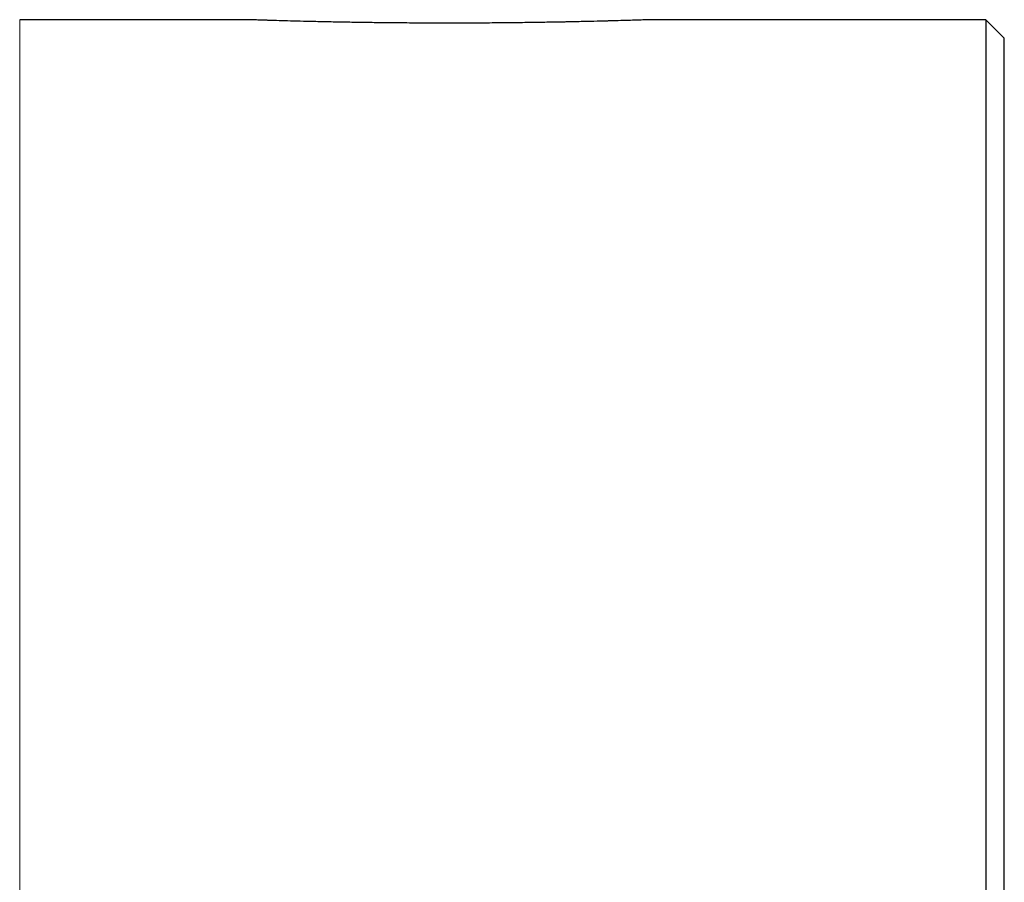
# Model space of a CAD drawing. Header units: inches. Extents: x 0 to 17820, y -10 to 12600.
# Tile 76 of 256: x 6507 to 6613, y 4867 to 4961. Entities that reach past the tile are written whole.
import ezdxf

# ---------------------------------------------------------------- set-up
doc = ezdxf.new("R2010")
doc.units = ezdxf.units.IN
doc.layers.add('1', color=7, linetype='Continuous', true_color=0xffffff)

msp = doc.modelspace()

# ---------------------------------------------------------------- linework, layer by layer
at = {"layer": '1', "color": 2, "linetype": 'Continuous', "lineweight": 25}
for p, q in [((6531.664, 4960.566), (6506.743, 4960.566)), ((6611.143, 4960.566), (6574.862, 4960.566)), ((6613.143, 4958.566), (6611.143, 4960.566)), ((6611.143, 4960.566), (6611.143, 4345.566)), ((6613.143, 4345.566), (6613.143, 4958.566))]:
    msp.add_line(p, q, dxfattribs=at)
at = {"layer": '1', "color": 110, "linetype": 'Continuous', "lineweight": 13}
msp.add_line((6506.743, 4960.566), (6506.743, 4345.566), dxfattribs=at)
at = {"layer": '1', "color": 2, "linetype": 'Continuous', "lineweight": 25}
msp.add_open_spline([(6574.894, 4960.566), (6574.894, 4960.566), (6574.894, 4960.566), (6574.89, 4960.566), (6574.852, 4960.565), (6574.704, 4960.56), (6574.596, 4960.556), (6574.309, 4960.546), (6574.132, 4960.54), (6573.891, 4960.533), (6573.864, 4960.532), (6573.808, 4960.53), (6573.78, 4960.529), (6573.693, 4960.526), (6573.633, 4960.524), (6573.448, 4960.518), (6573.316, 4960.514), (6572.898, 4960.501), (6572.279, 4960.482), (6571.537, 4960.46), (6570.935, 4960.443), (6570.726, 4960.437), (6570.456, 4960.43), (6570.401, 4960.428), (6570.291, 4960.425), (6570.125, 4960.421), (6569.955, 4960.416), (6569.382, 4960.401), (6568.9, 4960.389), (6567.89, 4960.365), (6567.362, 4960.353), (6566.534, 4960.335), (6566.253, 4960.329), (6565.822, 4960.321), (6565.604, 4960.316), (6565.383, 4960.312), (6565.234, 4960.309), (6565.16, 4960.308), (6564.487, 4960.295), (6563.875, 4960.284), (6562.624, 4960.265), (6561.985, 4960.255), (6560.68, 4960.239), (6560.014, 4960.231), (6559.165, 4960.223), (6558.908, 4960.22), (6558.65, 4960.218), (6558.478, 4960.217), (6558.391, 4960.216), (6557.959, 4960.212), (6557.613, 4960.21), (6556.572, 4960.203), (6555.875, 4960.2), (6554.476, 4960.195), (6553.774, 4960.194), (6552.718, 4960.194), (6552.365, 4960.195), (6551.834, 4960.196), (6551.569, 4960.196), (6551.303, 4960.197), (6551.126, 4960.197), (6551.037, 4960.198), (6550.241, 4960.201), (6549.543, 4960.204), (6548.163, 4960.213), (6547.481, 4960.219), (6546.135, 4960.233), (6545.471, 4960.24), (6544.652, 4960.251), (6544.407, 4960.254), (6544.163, 4960.258), (6544.001, 4960.26), (6543.92, 4960.261), (6543.517, 4960.267), (6543.199, 4960.272), (6542.261, 4960.287), (6541.05, 4960.308), (6539.914, 4960.332), (6539.091, 4960.349), (6538.822, 4960.355), (6538.425, 4960.365), (6538.229, 4960.369), (6538.035, 4960.374), (6537.906, 4960.377), (6537.842, 4960.378), (6537.271, 4960.392), (6536.792, 4960.404), (6535.89, 4960.428), (6535.466, 4960.44), (6534.676, 4960.462), (6534.308, 4960.473), (6533.885, 4960.486), (6533.761, 4960.489), (6533.64, 4960.493), (6533.561, 4960.496), (6533.522, 4960.497), (6533.329, 4960.503), (6533.184, 4960.507), (6532.772, 4960.52), (6532.292, 4960.536), (6531.946, 4960.547), (6531.737, 4960.554), (6531.676, 4960.556), (6531.598, 4960.559), (6531.574, 4960.56), (6531.541, 4960.561), (6531.531, 4960.561), (6531.511, 4960.562), (6531.502, 4960.562), (6531.426, 4960.565), (6531.394, 4960.566), (6531.393, 4960.566)], degree=3, knots=[0, 0, 0, 0, 0.0012186, 0.0012186, 0.0324637, 0.0324637, 0.0637088, 0.0637088, 0.0949539, 0.0949539, 0.0988596, 0.0988596, 0.1027652, 0.1027652, 0.1105765, 0.1105765, 0.126199, 0.126199, 0.1574441, 0.1886893, 0.1886893, 0.2043118, 0.2043118, 0.2082175, 0.2082175, 0.2121231, 0.2199344, 0.2199344, 0.2511795, 0.2511795, 0.2824246, 0.2824246, 0.2980472, 0.2980472, 0.3058585, 0.3097641, 0.3097641, 0.3136697, 0.3136697, 0.3449149, 0.3449149, 0.37616, 0.37616, 0.4074051, 0.4074051, 0.4152164, 0.419122, 0.419122, 0.4230277, 0.4230277, 0.4386502, 0.4386502, 0.4698953, 0.4698953, 0.5011404, 0.5011404, 0.516763, 0.516763, 0.5245743, 0.5284799, 0.5284799, 0.5323856, 0.5323856, 0.5636307, 0.5636307, 0.5948758, 0.5948758, 0.6261209, 0.6261209, 0.6339322, 0.6378378, 0.6378378, 0.6417435, 0.6417435, 0.657366, 0.657366, 0.6886112, 0.7198563, 0.7198563, 0.7354788, 0.7354788, 0.7432901, 0.7471958, 0.7471958, 0.7511014, 0.7511014, 0.7823465, 0.7823465, 0.8135916, 0.8135916, 0.8448367, 0.8448367, 0.852648, 0.8565537, 0.8565537, 0.8604593, 0.8604593, 0.8760819, 0.8760819, 0.907327, 0.9385721, 0.9385721, 0.9541947, 0.9541947, 0.9620059, 0.9620059, 0.9659116, 0.9659116, 0.9698172, 0.9698172, 1, 1, 1, 1], dxfattribs=at)

doc.saveas('drawing.dxf')
